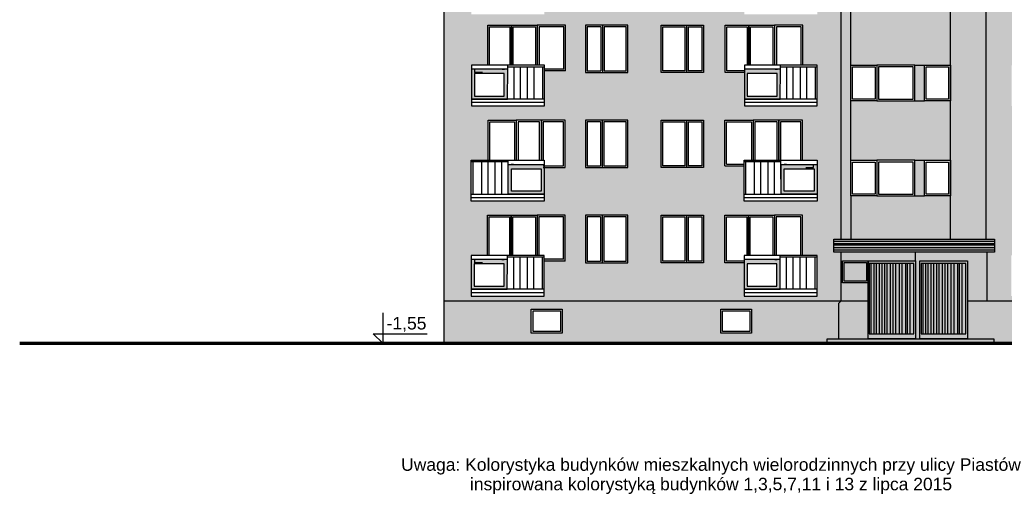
# Model space of a CAD drawing. Header units: millimetres. Extents: x 6874 to 479855, y -393105 to -20937.
# Tile 21 of 42: x 101172 to 130191, y -73477 to -59497. Entities that reach past the tile are written whole.
import ezdxf

# ---------------------------------------------------------------- set-up
doc = ezdxf.new("R2010")
doc.units = ezdxf.units.MM
doc.header["$MEASUREMENT"] = 0
for name, color, linetype, lineweight in [('Nowe_2D - Ogólne_Nr_pióra__1', 7, 'Continuous', 13), ('Nowe_2D - Ogólne_Nr_pióra__162', 254, 'Continuous', 25), ('Nowe_2D - Ogólne_Nr_pióra__19', 255, 'Continuous', 0), ('Nowe_2D - Ogólne_Nr_pióra__21', 7, 'Continuous', 70), ('Nowe_2D - Ogólne_Nr_pióra__32', 15, 'Continuous', 35), ('Nowe_2D - Ogólne_Nr_pióra__41', 7, 'Continuous', 25), ('Nowe_2D - Ogólne_Nr_pióra__42', 8, 'Continuous', 25), ('Nowe_Adnotacja - Teksty_Nr_pióra__1', 7, 'Continuous', 13)]:
    doc.layers.add(name, color=color, linetype=linetype, lineweight=lineweight)
for name, color, linetype, lineweight, true_color in [('Nowe_2D - Ogólne_Nr_pióra__102', 7, 'Continuous', 13, 0xcccccc), ('Nowe_2D - Ogólne_Nr_pióra__103', 7, 'Continuous', 13, 0xffcc99), ('Nowe_2D - Ogólne_Nr_pióra__201', 7, 'Continuous', 0, 0xf8f8f8)]:
    doc.layers.add(name, color=color, linetype=linetype, lineweight=lineweight, true_color=true_color)
doc.styles.add('STYL_AUTOMATYCZNY_5', font='arial.ttf')

msp = doc.modelspace()

# ---------------------------------------------------------------- hatches: boundary and pattern name
at = {"layer": 'Nowe_2D - Ogólne_Nr_pióra__1', "linetype": 'Continuous', "lineweight": 13}
h = msp.add_hatch(color=7, dxfattribs=at)
h.paths.add_polyline_path([(114489, -61838), (115548, -61838), (115548, -60959), (114489, -60959)])
h.paths.add_polyline_path([(114577, -61747), (115455, -61747), (115455, -61086), (114577, -61086)], flags=0)
h = msp.add_hatch(color=7, dxfattribs=at)
h.paths.add_polyline_path([(122530, -61838), (123589, -61838), (123589, -60959), (122530, -60959)])
h.paths.add_polyline_path([(122617, -61747), (123495, -61747), (123495, -61086), (122617, -61086)], flags=0)
h = msp.add_hatch(color=7, dxfattribs=at)
h.paths.add_polyline_path([(116632, -64638), (115573, -64638), (115573, -63759), (116632, -63759)])
h.paths.add_polyline_path([(116544, -64547), (115666, -64547), (115666, -63886), (116544, -63886)], flags=0)
h = msp.add_hatch(color=7, dxfattribs=at)
h.paths.add_polyline_path([(124672, -64638), (123613, -64638), (123613, -63759), (124672, -63759)])
h.paths.add_polyline_path([(124584, -64547), (123707, -64547), (123707, -63886), (124584, -63886)], flags=0)
h = msp.add_hatch(color=7, dxfattribs=at)
h.paths.add_polyline_path([(114482, -67438), (115540, -67438), (115540, -66559), (114482, -66559)])
h.paths.add_polyline_path([(114569, -67347), (115447, -67347), (115447, -66686), (114569, -66686)], flags=0)
h = msp.add_hatch(color=7, dxfattribs=at)
h.paths.add_polyline_path([(122522, -67438), (123581, -67438), (123581, -66559), (122522, -66559)])
h.paths.add_polyline_path([(122610, -67347), (123487, -67347), (123487, -66686), (122610, -66686)], flags=0)
at = {"layer": 'Nowe_2D - Ogólne_Nr_pióra__102', "linetype": 'Continuous', "lineweight": 13, "true_color": 0xcccccc}
for points in [[(126176, -66599), (127576, -66599), (127576, -68899), (126176, -68899)], [(127706, -66599), (127706, -68899), (129106, -68899), (129106, -66599)]]:
    msp.add_hatch(color=254, dxfattribs=at).paths.add_polyline_path(points)
at = {"layer": 'Nowe_2D - Ogólne_Nr_pióra__103', "linetype": 'Continuous', "lineweight": 0, "true_color": 0xbf9972}
h = msp.add_hatch(color=33, dxfattribs=at)
h.paths.add_polyline_path([(113673, -47125), (113673, -67779), (125388, -67779), (125388, -66343), (125168, -66343), (125168, -65961), (125388, -65961), (125388, -56955), (124246, -56955), (124246, -58139), (124680, -58139), (124680, -59339), (122530, -59339), (122530, -58305), (121956, -58305), (121956, -56955), (121956, -52725), (119100, -52725), (119093, -56955), (119093, -58355), (117843, -58355), (117843, -56955), (117250, -56955), (117250, -58355), (116632, -58355), (116632, -59339), (114482, -59339), (114482, -58139), (114979, -58139), (114979, -56955), (115809, -56955), (116550, -56955), (117250, -56955), (117250, -55400), (116632, -55400), (116632, -56433), (114482, -56433), (114482, -55233), (114960, -55233), (114960, -54050), (115660, -54050), (116420, -54050), (117250, -54050), (117250, -52693), (116632, -52693), (116632, -53677), (114482, -53677), (114482, -52477), (114979, -52477), (114979, -51293), (115809, -51293), (116550, -51293), (117250, -51293), (117250, -49875), (116632, -49875), (116632, -50909), (114482, -50909), (114482, -49709), (114960, -49709), (114960, -48525), (115660, -48525), (116420, -48525), (117250, -48525), (117250, -47125), (116632, -47125), (116632, -47908), (116632, -48109), (114482, -48109), (114482, -47125)])
h.paths.add_polyline_path([(114482, -67639), (116632, -67639), (116632, -66605), (117250, -66605), (117250, -65255), (116420, -65255), (115660, -65255), (114960, -65255), (114960, -66439), (114482, -66439)], flags=0)
h.paths.add_polyline_path([(114482, -63639), (114482, -64839), (116632, -64839), (116632, -63855), (117250, -63855), (117250, -62455), (116550, -62455), (115809, -62455), (114979, -62455), (114979, -63639)], flags=0)
h.paths.add_polyline_path([(116639, -62039), (116639, -61005), (117258, -61005), (117258, -59655), (116428, -59655), (115668, -59655), (114968, -59655), (114968, -60839), (114489, -60839), (114489, -62039)], flags=0)
h.paths.add_polyline_path([(117843, -65255), (117843, -66655), (119093, -66655), (119093, -65255)], flags=0)
h.paths.add_polyline_path([(117843, -62455), (117843, -63855), (119093, -63855), (119093, -62455)], flags=0)
h.paths.add_polyline_path([(117850, -59655), (117850, -61055), (119100, -61055), (119100, -59655)], flags=0)
h.paths.add_polyline_path([(120069, -58355), (121319, -58355), (121319, -56955), (120069, -56955)], flags=0)
h.paths.add_polyline_path([(120076, -55450), (121326, -55450), (121326, -54050), (120076, -54050)], flags=0)
h.paths.add_polyline_path([(121326, -66655), (121326, -65255), (120076, -65255), (120076, -66655)], flags=0)
h.paths.add_polyline_path([(120076, -61055), (121326, -61055), (121326, -59655), (120076, -59655)], flags=0)
h.paths.add_polyline_path([(121326, -63855), (121326, -62455), (120076, -62455), (120076, -63855)], flags=0)
h.paths.add_polyline_path([(121956, -66655), (122522, -66655), (122522, -67639), (124672, -67639), (124672, -66439), (124246, -66439), (124246, -65255), (123416, -65255), (122656, -65255), (121956, -65255)], flags=0)
h.paths.add_polyline_path([(121956, -62455), (121956, -63805), (122522, -63805), (122522, -64839), (124672, -64839), (124672, -63639), (124246, -63639), (124246, -62455), (123546, -62455), (122786, -62455)], flags=0)
h.paths.add_polyline_path([(122530, -61055), (122530, -62039), (124680, -62039), (124680, -60839), (124253, -60839), (124253, -59655), (123423, -59655), (122663, -59655), (121963, -59655), (121963, -61055)], flags=0)
h = msp.add_hatch(color=33, dxfattribs=at)
h.paths.add_polyline_path([(130449, -52761), (129660, -52761), (129660, -65961), (129904, -65961), (129904, -66343), (129684, -66343), (129684, -67779), (141673, -67779), (141673, -58341), (140647, -58341), (140647, -59173), (140647, -59375), (138497, -59375), (138497, -59274), (138497, -58341), (137878, -58341), (137331, -58341), (137331, -58391), (136081, -58391), (136081, -56991), (135007, -56991), (135007, -58391), (133757, -58391), (133757, -56991), (133173, -56991), (133173, -58391), (132606, -58391), (132606, -59173), (132606, -59375), (130456, -59375), (130456, -59274), (130456, -58175), (130883, -58175), (130883, -56991), (131713, -56991), (132473, -56991), (133165, -56991), (133165, -55400), (132551, -55400), (132551, -56433), (130401, -56433), (130401, -55233), (130880, -55233), (130880, -54050), (131580, -54050), (132340, -54050), (133165, -54050), (133165, -52761), (132599, -52761), (132599, -53745), (130449, -53745)])
h.paths.add_polyline_path([(130396, -67639), (132546, -67639), (132546, -66605), (133165, -66605), (133165, -65255), (132335, -65255), (131575, -65255), (130875, -65255), (130875, -66439), (130396, -66439)], flags=0)
h.paths.add_polyline_path([(132554, -62039), (132554, -61005), (133173, -61005), (133173, -59655), (132343, -59655), (131583, -59655), (130883, -59655), (130883, -60839), (130404, -60839), (130404, -62039)], flags=0)
h.paths.add_polyline_path([(132599, -64875), (132599, -63891), (133165, -63891), (133165, -62491), (132465, -62491), (131705, -62491), (130875, -62491), (130875, -63675), (130449, -63675), (130449, -64875)], flags=0)
h.paths.add_polyline_path([(133757, -65255), (133757, -66655), (135007, -66655), (135007, -65255)], flags=0)
h.paths.add_polyline_path([(133757, -62491), (133757, -63891), (135007, -63891), (135007, -62491)], flags=0)
h.paths.add_polyline_path([(135015, -61055), (135015, -59655), (133765, -59655), (133765, -61055)], flags=0)
h.paths.add_polyline_path([(137331, -63891), (137331, -62491), (136081, -62491), (136081, -63891)], flags=0)
h.paths.add_polyline_path([(136081, -66655), (137331, -66655), (137331, -65255), (136081, -65255)], flags=0)
h.paths.add_polyline_path([(136088, -59655), (136088, -61055), (137338, -61055), (137338, -59655)], flags=0)
h.paths.add_polyline_path([(137870, -65255), (137870, -66655), (138437, -66655), (138437, -67639), (140587, -67639), (140587, -66439), (140160, -66439), (140160, -65255), (139330, -65255), (138570, -65255)], flags=0)
h.paths.add_polyline_path([(137878, -61055), (138444, -61055), (138444, -62039), (140594, -62039), (140594, -60839), (140168, -60839), (140168, -59655), (139338, -59655), (138578, -59655), (137878, -59655)], flags=0)
h.paths.add_polyline_path([(137923, -62491), (137923, -63841), (138542, -63841), (138542, -64875), (140692, -64875), (140692, -63675), (140213, -63675), (140213, -62491), (139513, -62491), (138753, -62491)], flags=0)
for points in [[(128601, -59189), (127841, -59189), (127552, -59189), (126432, -59189), (125672, -59189), (125672, -60839), (126432, -60839), (127552, -60839), (127841, -60839), (128601, -60839)], [(128601, -61889), (127841, -61889), (127552, -61889), (126432, -61889), (125672, -61889), (125672, -63639), (126432, -63639), (127552, -63639), (127841, -63639), (128601, -63639)], [(128601, -64689), (125672, -64689), (125672, -65961), (128601, -65961)], [(125168, -65961), (129904, -65961), (129904, -66343), (125168, -66343)], [(126176, -67249), (125426, -67249), (125426, -66599), (126176, -66599), (127576, -66599), (127576, -66343), (125388, -66343), (125388, -67779), (126176, -67779)], [(129684, -66343), (127576, -66343), (127576, -66599), (127576, -68899), (127706, -68899), (127706, -66599), (129106, -66599), (129106, -67779), (129684, -67779)]]:
    msp.add_hatch(color=33, dxfattribs=at).paths.add_polyline_path(points)
at = {"layer": 'Nowe_2D - Ogólne_Nr_pióra__162', "linetype": 'Continuous', "lineweight": 25}
h = msp.add_hatch(color=254, dxfattribs=at)
h.paths.add_polyline_path([(125308, -68899), (125308, -67859), (125388, -67779), (113673, -67779), (113673, -69029), (124970, -69029), (124970, -68899)])
h.paths.add_polyline_path([(117161, -68734), (117161, -68024), (116251, -68024), (116251, -68734)], flags=0)
h.paths.add_polyline_path([(122745, -68734), (122745, -68024), (121835, -68024), (121835, -68734)], flags=0)
msp.add_hatch(color=254, dxfattribs=at).paths.add_polyline_path([(125308, -67859), (125308, -68899), (126176, -68899), (126176, -67779), (125388, -67779)])
h = msp.add_hatch(color=254, dxfattribs=at)
h.paths.add_polyline_path([(129106, -68899), (129879, -68899), (129879, -69029), (141673, -69029), (141673, -67779), (129684, -67779), (129106, -67779)])
h.paths.add_polyline_path([(133012, -68734), (133012, -68024), (132102, -68024), (132102, -68734)], flags=0)
h.paths.add_polyline_path([(138766, -68734), (138766, -68024), (137856, -68024), (137856, -68734)], flags=0)
at = {"layer": 'Nowe_2D - Ogólne_Nr_pióra__19', "linetype": 'Continuous', "lineweight": 0}
for points in [[(115668, -59655), (114968, -59655), (114968, -60839), (115018, -60839), (115018, -59705), (115618, -59705), (115618, -60839), (115718, -60839), (115718, -59705), (116378, -59705), (116378, -60839), (116478, -60839), (116478, -59705), (117208, -59705), (117208, -60955), (116639, -60955), (116639, -61005), (117258, -61005), (117258, -59655), (116428, -59655)], [(115660, -65255), (114960, -65255), (114960, -66439), (115010, -66439), (115010, -65305), (115610, -65305), (115610, -66439), (115710, -66439), (115710, -65305), (116370, -65305), (116370, -66439), (116470, -66439), (116470, -65305), (117200, -65305), (117200, -66555), (116632, -66555), (116632, -66605), (117250, -66605), (117250, -65255), (116420, -65255)]]:
    msp.add_hatch(color=255, dxfattribs=at).paths.add_polyline_path(points)
h = msp.add_hatch(color=255, dxfattribs=at)
h.paths.add_polyline_path([(117843, -61055), (119093, -61055), (119093, -59655), (117843, -59655)])
h.paths.add_polyline_path([(119043, -59705), (118393, -59705), (118393, -61005), (119043, -61005)], flags=0)
h.paths.add_polyline_path([(118293, -61005), (118293, -59705), (117893, -59705), (117893, -61005)], flags=0)
h = msp.add_hatch(color=255, dxfattribs=at)
h.paths.add_polyline_path([(121326, -61055), (120076, -61055), (120076, -59655), (121326, -59655)])
h.paths.add_polyline_path([(120126, -59705), (120776, -59705), (120776, -61005), (120126, -61005)], flags=0)
h.paths.add_polyline_path([(120876, -61005), (120876, -59705), (121276, -59705), (121276, -61005)], flags=0)
h = msp.add_hatch(color=255, dxfattribs=at)
h.paths.add_polyline_path([(117843, -63855), (119093, -63855), (119093, -62455), (117843, -62455)])
h.paths.add_polyline_path([(119043, -62505), (118393, -62505), (118393, -63805), (119043, -63805)], flags=0)
h.paths.add_polyline_path([(118293, -63805), (118293, -62505), (117893, -62505), (117893, -63805)], flags=0)
h = msp.add_hatch(color=255, dxfattribs=at)
h.paths.add_polyline_path([(121326, -63855), (120076, -63855), (120076, -62455), (121326, -62455)])
h.paths.add_polyline_path([(120126, -62505), (120776, -62505), (120776, -63805), (120126, -63805)], flags=0)
h.paths.add_polyline_path([(120876, -63805), (120876, -62505), (121276, -62505), (121276, -63805)], flags=0)
h = msp.add_hatch(color=255, dxfattribs=at)
h.paths.add_polyline_path([(117843, -66655), (119093, -66655), (119093, -65255), (117843, -65255)])
h.paths.add_polyline_path([(119043, -65305), (118393, -65305), (118393, -66605), (119043, -66605)], flags=0)
h.paths.add_polyline_path([(118293, -66605), (118293, -65305), (117893, -65305), (117893, -66605)], flags=0)
h = msp.add_hatch(color=255, dxfattribs=at)
h.paths.add_polyline_path([(121326, -66655), (120076, -66655), (120076, -65255), (121326, -65255)])
h.paths.add_polyline_path([(120126, -65305), (120776, -65305), (120776, -66605), (120126, -66605)], flags=0)
h.paths.add_polyline_path([(120876, -66605), (120876, -65305), (121276, -65305), (121276, -66605)], flags=0)
at = {"layer": 'Nowe_2D - Ogólne_Nr_pióra__201', "linetype": 'Continuous', "lineweight": 0, "true_color": 0xf8f8f8}
for points in [[(128601, -49759), (128601, -50759), (128601, -52509), (128601, -53559), (128601, -55233), (128601, -56283), (128601, -58139), (128601, -59189), (128601, -60839), (128601, -61889), (128601, -63639), (128601, -64689), (128601, -65961), (129660, -65961), (129660, -52761), (129660, -49759)], [(125388, -56955), (125388, -65961), (125672, -65961), (125672, -64689), (125672, -63639), (125672, -56283), (125672, -55233), (125388, -55233)], [(127552, -60839), (127552, -61889), (127841, -61889), (127841, -60839)], [(127841, -63639), (127552, -63639), (127552, -64689), (127841, -64689)], [(125426, -66599), (125426, -67249), (126176, -67249), (126176, -66599)]]:
    msp.add_hatch(color=7, dxfattribs=at).paths.add_polyline_path(points)
at = {"layer": 'Nowe_2D - Ogólne_Nr_pióra__32', "linetype": 'Continuous', "lineweight": 0, "true_color": 0x603030}
msp.add_hatch(color=29, dxfattribs=at).paths.add_polyline_path([(127706, -66599), (129106, -66599), (129106, -68899), (127706, -68899)])
at = {"layer": 'Nowe_2D - Ogólne_Nr_pióra__42', "linetype": 'Continuous', "lineweight": 0, "true_color": 0x5f5f5f}
msp.add_hatch(color=251, dxfattribs=at).paths.add_polyline_path([(124970, -68899), (124970, -69029), (129879, -69029), (129879, -68899), (129106, -68899), (127706, -68899), (127576, -68899), (126176, -68899), (125308, -68899)])

# ---------------------------------------------------------------- linework, layer by layer
at = {"layer": 'Nowe_2D - Ogólne_Nr_pióra__1', "color": 7, "linetype": 'Continuous', "lineweight": 13, "flags": 128}
for points in [[(114489, -61838), (115548, -61838), (115548, -60959), (114489, -60959)], [(114577, -61747), (115455, -61747), (115455, -61086), (114577, -61086)], [(122530, -61838), (123589, -61838), (123589, -60959), (122530, -60959)], [(122617, -61747), (123495, -61747), (123495, -61086), (122617, -61086)], [(116632, -64638), (115573, -64638), (115573, -63759), (116632, -63759)], [(124672, -64638), (123613, -64638), (123613, -63759), (124672, -63759)], [(116544, -64547), (115666, -64547), (115666, -63886), (116544, -63886)], [(124584, -64547), (123707, -64547), (123707, -63886), (124584, -63886)], [(114482, -67438), (115540, -67438), (115540, -66559), (114482, -66559)], [(114569, -67347), (115447, -67347), (115447, -66686), (114569, -66686)], [(122522, -67438), (123581, -67438), (123581, -66559), (122522, -66559)], [(122610, -67347), (123487, -67347), (123487, -66686), (122610, -66686)]]:
    msp.add_lwpolyline(points, close=True, dxfattribs=at)
at = {"layer": 'Nowe_2D - Ogólne_Nr_pióra__21', "color": 7, "linetype": 'Continuous', "lineweight": 70}
msp.add_line((101172, -69029), (148786, -69029), dxfattribs=at)
at = {"layer": 'Nowe_2D - Ogólne_Nr_pióra__41', "color": 7, "linetype": 'Continuous', "lineweight": 25}
for p, q in [((128601, -65961), (128601, -49709)), ((125672, -63639), (125672, -55233)), ((118301, -59705), (118301, -61005)), ((118351, -59655), (118351, -61055)), ((118401, -59705), (118401, -61005)), ((120776, -59705), (120776, -61005)), ((120826, -59655), (120826, -61055)), ((120876, -59705), (120876, -61005)), ((127552, -60839), (127841, -60839)), ((116639, -61838), (114489, -61838)), ((116639, -61938), (114489, -61938)), ((116639, -62039), (116639, -61938)), ((124680, -61838), (122530, -61838)), ((124680, -61938), (122530, -61938)), ((124680, -62039), (124680, -61938)), ((127552, -61889), (127841, -61889)), ((118293, -62505), (118293, -63805)), ((118343, -62455), (118343, -63855)), ((118393, -62505), (118393, -63805)), ((120776, -62505), (120776, -63805)), ((120826, -62455), (120826, -63855)), ((120876, -62505), (120876, -63805)), ((127552, -63639), (127841, -63639)), ((114482, -64638), (116632, -64638)), ((122522, -64638), (124672, -64638)), ((125672, -64689), (125672, -65961)), ((127552, -64689), (127841, -64689)), ((114482, -64738), (116632, -64738)), ((114482, -64839), (114482, -64738)), ((122522, -64738), (124672, -64738)), ((122522, -64839), (122522, -64738)), ((118343, -65255), (118343, -66655)), ((120826, -65255), (120826, -66655)), ((118293, -65305), (118293, -66605)), ((118393, -65305), (118393, -66605)), ((120776, -65305), (120776, -66605)), ((120876, -65305), (120876, -66605)), ((125168, -66021), (129904, -66021)), ((125168, -66088), (129904, -66088)), ((125168, -66130), (129904, -66130)), ((125168, -66207), (129904, -66207)), ((125168, -66279), (129904, -66279)), ((127576, -66599), (127576, -66343)), ((126266, -68749), (126266, -66681)), ((126352, -68749), (126352, -66681)), ((126420, -68749), (126420, -66681)), ((126511, -68749), (126511, -66681)), ((126588, -68749), (126588, -66681)), ((126669, -68749), (126669, -66681)), ((126742, -68749), (126742, -66681)), ((126836, -68749), (126836, -66681)), ((126918, -68749), (126918, -66681)), ((126995, -68749), (126995, -66681)), ((127098, -68749), (127098, -66681)), ((127180, -68749), (127180, -66681)), ((127287, -68749), (127287, -66681)), ((127338, -68749), (127338, -66681)), ((127415, -68749), (127415, -66681)), ((127796, -68749), (127796, -66681)), ((127882, -68749), (127882, -66681)), ((127950, -68749), (127950, -66681)), ((128040, -68749), (128040, -66681)), ((128118, -68749), (128118, -66681)), ((128199, -68749), (128199, -66681)), ((128272, -68749), (128272, -66681)), ((128366, -68749), (128366, -66681)), ((128448, -68749), (128448, -66681)), ((128525, -68749), (128525, -66681)), ((128628, -68749), (128628, -66681)), ((128709, -68749), (128709, -66681)), ((128817, -68749), (128817, -66681)), ((128868, -68749), (128868, -66681)), ((128945, -68749), (128945, -66681)), ((116632, -67438), (114482, -67438)), ((116632, -67538), (114482, -67538)), ((116632, -67639), (116632, -67538)), ((124672, -67438), (122522, -67438)), ((124672, -67538), (122522, -67538)), ((124672, -67639), (124672, -67538))]:
    msp.add_line(p, q, dxfattribs=at)
for points in [[(113673, -33151), (113673, -69029), (141673, -69029), (141673, -33151)], [(125388, -65961), (125388, -35829)], [(129660, -65961), (129660, -35829)], [(114968, -60839), (114968, -59655), (115668, -59655), (115668, -60839)], [(115018, -60839), (115018, -59705), (115618, -59705), (115618, -60839)], [(115668, -60839), (115668, -59655), (116428, -59655), (116428, -60839)], [(115718, -60839), (115718, -59705), (116378, -59705), (116378, -60839)], [(117258, -61005), (117258, -59655), (116428, -59655), (116428, -60839)], [(117208, -60955), (117208, -59705), (116478, -59705), (116478, -60839)], [(118301, -59705), (117900, -59705), (117900, -61005), (118301, -61005)], [(118401, -61005), (119050, -61005), (119050, -59705), (118401, -59705)], [(120776, -61005), (120126, -61005), (120126, -59705), (120776, -59705)], [(120876, -59705), (121276, -59705), (121276, -61005), (120876, -61005)], [(122530, -61055), (121963, -61055), (121963, -59655), (122663, -59655), (122663, -60839)], [(122530, -61005), (122013, -61005), (122013, -59705), (122613, -59705), (122613, -60839)], [(122663, -60839), (122663, -59655), (123423, -59655), (123423, -60839)], [(122713, -60839), (122713, -59705), (123373, -59705), (123373, -60839)], [(124253, -60839), (124253, -59655), (123423, -59655), (123423, -60839)], [(124203, -60839), (124203, -59705), (123473, -59705), (123473, -60839)], [(115556, -60959), (115556, -60839)], [(115556, -60881), (116639, -60881)], [(115741, -61838), (115741, -60881)], [(115931, -61838), (115931, -60881)], [(116142, -61838), (116142, -60881)], [(116333, -61838), (116333, -60881)], [(116586, -61838), (116586, -60881)], [(123596, -60959), (123596, -60839)], [(123596, -60881), (124680, -60881)], [(123782, -61838), (123782, -60881)], [(123972, -61838), (123972, -60881)], [(124183, -61838), (124183, -60881)], [(124373, -61838), (124373, -60881)], [(124627, -61838), (124627, -60881)], [(114815, -61055), (114589, -61055), (114589, -60959)], [(115393, -60959), (115463, -60959)], [(115548, -60959), (115556, -60959)], [(117208, -60955), (116639, -60955)], [(117258, -61005), (116639, -61005)], [(123434, -60959), (123503, -60959)], [(123589, -60959), (123596, -60959)], [(114979, -63639), (114979, -62455), (115809, -62455), (115809, -63639)], [(115029, -63639), (115029, -62505), (115759, -62505), (115759, -63639)], [(116550, -63639), (116550, -62455), (115809, -62455), (115809, -63639)], [(116492, -63639), (116492, -62505), (115859, -62505), (115859, -63639)], [(116602, -63855), (117250, -63855), (117250, -62455), (116550, -62455), (116550, -63639)], [(116600, -63805), (117200, -63805), (117200, -62505), (116600, -62505), (116600, -63639)], [(118293, -62505), (117893, -62505), (117893, -63805), (118293, -63805)], [(118393, -63805), (119043, -63805), (119043, -62505), (118393, -62505)], [(120776, -63805), (120126, -63805), (120126, -62505), (120776, -62505)], [(120876, -62505), (121276, -62505), (121276, -63805), (120876, -63805)], [(121956, -63805), (121956, -62455), (122786, -62455), (122786, -63639)], [(122006, -63755), (122006, -62505), (122736, -62505), (122736, -63639)], [(123546, -63639), (123546, -62455), (122786, -62455), (122786, -63639)], [(123496, -63639), (123496, -62505), (122836, -62505), (122836, -63639)], [(124246, -63639), (124246, -62455), (123546, -62455), (123546, -63639)], [(124196, -63639), (124196, -62505), (123596, -62505), (123596, -63639)], [(115565, -63681), (114482, -63681)], [(114535, -64638), (114535, -63681)], [(114788, -64638), (114788, -63681)], [(114978, -64638), (114978, -63681)], [(115190, -64638), (115190, -63681)], [(115380, -64638), (115380, -63681)], [(115565, -63759), (115565, -63639)], [(115573, -63759), (115565, -63759)], [(115728, -63759), (115658, -63759)], [(121956, -63805), (122522, -63805)], [(122006, -63755), (122522, -63755)], [(123606, -63681), (122522, -63681)], [(122575, -64638), (122575, -63681)], [(122829, -64638), (122829, -63681)], [(123019, -64638), (123019, -63681)], [(123230, -64638), (123230, -63681)], [(123420, -64638), (123420, -63681)], [(123606, -63759), (123606, -63639)], [(123613, -63759), (123606, -63759)], [(123768, -63759), (123699, -63759)], [(124346, -63855), (124572, -63855), (124572, -63759)], [(114960, -66439), (114960, -65255), (115660, -65255), (115660, -66439)], [(115660, -66439), (115660, -65255), (116420, -65255), (116420, -66439)], [(117250, -66605), (117250, -65255), (116420, -65255), (116420, -66439)], [(122522, -66655), (121956, -66655), (121956, -65255), (122656, -65255), (122656, -66439)], [(122656, -66439), (122656, -65255), (123416, -65255), (123416, -66439)], [(124246, -66439), (124246, -65255), (123416, -65255), (123416, -66439)], [(115010, -66439), (115010, -65305), (115610, -65305), (115610, -66439)], [(115710, -66439), (115710, -65305), (116370, -65305), (116370, -66439)], [(117200, -66555), (117200, -65305), (116470, -65305), (116470, -66439)], [(118293, -65305), (117893, -65305), (117893, -66605), (118293, -66605)], [(118393, -66605), (119043, -66605), (119043, -65305), (118393, -65305)], [(120776, -66605), (120126, -66605), (120126, -65305), (120776, -65305)], [(120876, -65305), (121276, -65305), (121276, -66605), (120876, -66605)], [(122522, -66605), (122006, -66605), (122006, -65305), (122606, -65305), (122606, -66439)], [(122706, -66439), (122706, -65305), (123366, -65305), (123366, -66439)], [(124196, -66439), (124196, -65305), (123466, -65305), (123466, -66439)], [(115548, -66559), (115548, -66439)], [(123588, -66559), (123588, -66439)], [(125388, -67779), (125388, -66343)], [(129684, -67779), (129684, -66343)], [(114808, -66655), (114582, -66655), (114582, -66559)], [(115385, -66559), (115455, -66559)], [(115540, -66559), (115548, -66559)], [(115548, -66481), (116632, -66481)], [(115733, -67438), (115733, -66481)], [(115923, -67438), (115923, -66481)], [(116135, -67438), (116135, -66481)], [(116325, -67438), (116325, -66481)], [(116578, -67438), (116578, -66481)], [(117200, -66555), (116632, -66555)], [(117250, -66605), (116632, -66605)], [(123426, -66559), (123495, -66559)], [(123581, -66559), (123588, -66559)], [(123588, -66481), (124672, -66481)], [(123774, -67438), (123774, -66481)], [(123964, -67438), (123964, -66481)], [(124175, -67438), (124175, -66481)], [(124365, -67438), (124365, -66481)], [(124619, -67438), (124619, -66481)], [(113673, -67779), (126176, -67779)], [(125388, -67779), (125308, -67859), (125308, -68899)], [(129106, -67779), (141673, -67779)], [(111871, -68129), (111871, -69029), (111591, -68749), (113180, -68749)], [(124970, -69029), (124970, -68899), (129879, -68899), (129879, -69029)]]:
    msp.add_lwpolyline(points, dxfattribs=at)
for points in [[(117850, -61055), (119100, -61055), (119100, -59655), (117850, -59655)], [(121326, -61055), (120076, -61055), (120076, -59655), (121326, -59655)], [(114489, -62039), (116639, -62039), (116639, -60839), (114489, -60839)], [(122530, -62039), (124680, -62039), (124680, -60839), (122530, -60839)], [(125672, -60839), (126432, -60839), (126432, -61889), (125672, -61889)], [(125722, -60889), (126382, -60889), (126382, -61839), (125722, -61839)], [(126432, -61889), (127552, -61889), (127552, -60839), (126432, -60839)], [(126482, -61839), (127502, -61839), (127502, -60889), (126482, -60889)], [(127841, -60839), (128601, -60839), (128601, -61889), (127841, -61889)], [(127891, -60889), (128551, -60889), (128551, -61839), (127891, -61839)], [(114489, -61838), (115548, -61838), (115556, -60959), (114489, -60959)], [(114577, -61747), (115455, -61747), (115455, -61086), (114577, -61086)], [(122530, -61838), (123589, -61838), (123596, -60959), (122530, -60959)], [(122617, -61747), (123495, -61747), (123495, -61086), (122617, -61086)], [(117843, -63855), (119093, -63855), (119093, -62455), (117843, -62455)], [(121326, -63855), (120076, -63855), (120076, -62455), (121326, -62455)], [(116632, -64839), (114482, -64839), (114482, -63639), (116632, -63639)], [(116632, -64638), (115573, -64638), (115565, -63759), (116632, -63759)], [(124672, -64839), (122522, -64839), (122522, -63639), (124672, -63639)], [(124672, -64638), (123613, -64638), (123606, -63759), (124672, -63759)], [(125672, -63639), (126432, -63639), (126432, -64689), (125672, -64689)], [(125722, -63689), (126382, -63689), (126382, -64639), (125722, -64639)], [(126432, -64689), (127552, -64689), (127552, -63639), (126432, -63639)], [(126482, -64639), (127502, -64639), (127502, -63689), (126482, -63689)], [(127841, -63639), (128601, -63639), (128601, -64689), (127841, -64689)], [(127891, -63689), (128551, -63689), (128551, -64639), (127891, -64639)], [(116544, -64547), (115666, -64547), (115666, -63886), (116544, -63886)], [(124584, -64547), (123707, -64547), (123707, -63886), (124584, -63886)], [(117843, -66655), (119093, -66655), (119093, -65255), (117843, -65255)], [(121326, -66655), (120076, -66655), (120076, -65255), (121326, -65255)], [(125168, -65961), (129904, -65961), (129904, -66343), (125168, -66343)], [(114482, -67639), (116632, -67639), (116632, -66439), (114482, -66439)], [(122522, -67639), (124672, -67639), (124672, -66439), (122522, -66439)], [(114482, -67438), (115540, -67438), (115548, -66559), (114482, -66559)], [(114569, -67347), (115447, -67347), (115447, -66686), (114569, -66686)], [(122522, -67438), (123581, -67438), (123588, -66559), (122522, -66559)], [(122610, -67347), (123487, -67347), (123487, -66686), (122610, -66686)], [(125426, -66599), (126176, -66599), (126176, -67249), (125426, -67249)], [(125476, -66649), (126126, -66649), (126126, -67199), (125476, -67199)], [(126176, -66599), (127576, -66599), (127576, -68899), (126176, -68899)], [(126210, -68749), (127527, -68749), (127527, -66681), (126210, -66681)], [(127706, -66599), (129106, -66599), (129106, -68899), (127706, -68899)], [(127740, -68749), (129057, -68749), (129057, -66681), (127740, -66681)], [(117161, -68734), (116251, -68734), (116251, -68024), (117161, -68024)], [(117111, -68684), (116301, -68684), (116301, -68074), (117111, -68074)], [(122745, -68734), (121835, -68734), (121835, -68024), (122745, -68024)], [(122695, -68684), (121885, -68684), (121885, -68074), (122695, -68074)]]:
    msp.add_lwpolyline(points, close=True, dxfattribs=at)

# ---------------------------------------------------------------- texts
at = {"layer": 'Nowe_Adnotacja - Teksty_Nr_pióra__1', "color": 7, "linetype": 'Continuous', "lineweight": 13, "insert": (112574, -68254), "char_height": 368.38, "attachment_point": 2, "style": 'STYL_AUTOMATYCZNY_5'}
msp.add_mtext('\\A1;{\\pqc;\\fArial|b0|i0|c238|p0;\\W1.000000;-1,55}', dxfattribs=at)
at = {"layer": 'Nowe_Adnotacja - Teksty_Nr_pióra__1', "color": 7, "linetype": 'Continuous', "lineweight": 13, "insert": (121552, -72417), "char_height": 368.384, "width": 18859.76, "attachment_point": 2, "line_spacing_factor": 0.93479, "style": 'STYL_AUTOMATYCZNY_5'}
msp.add_mtext('\\A1;{\\pqc;\\fArial|b0|i0|c238|p0;\\W1.000000;Uwaga: Kolorystyka budynków mieszkalnych wielorodzinnych przy ulicy Piastów inspirowana kolorystyką budynków 1,3,5,7,11 i 13 z lipca 2015}', dxfattribs=at)

doc.saveas('drawing.dxf')
